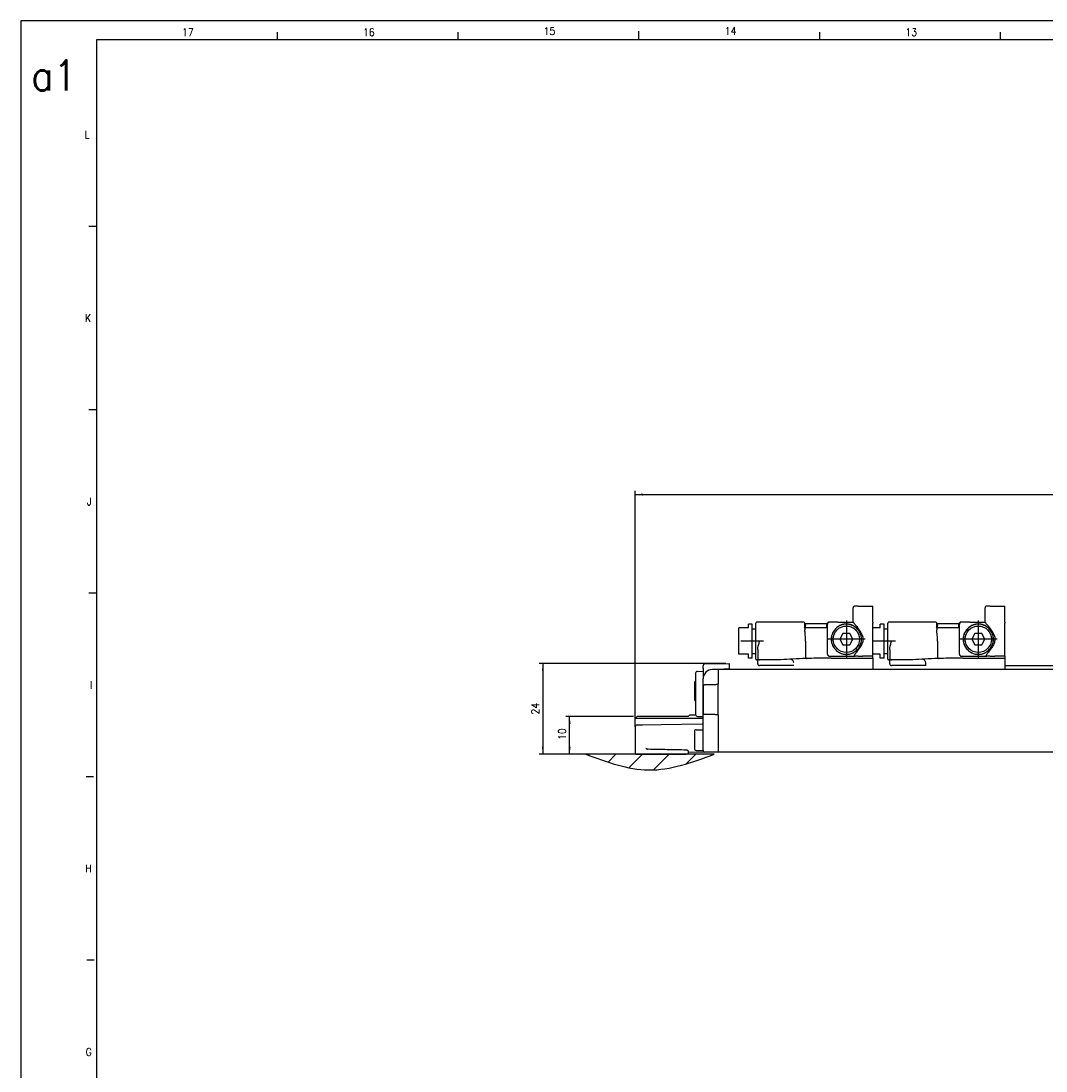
# Model space of a CAD drawing. Header units: millimetres. Extents: x -235 to 2099, y -109 to 485.
# Tile 10 of 39: x -235 to 37, y 206 to 485. Entities that reach past the tile are written whole.
import ezdxf

# ---------------------------------------------------------------- set-up
doc = ezdxf.new("R2010")
doc.units = ezdxf.units.MM
doc.linetypes.add('DOT_CENTER', pattern=[14, 12, -1, 0, -1])
doc.layers.add('1', color=7, linetype='Continuous')
doc.styles.add('CONVERTER_11', font='txt.shx', dxfattribs={"width": 0.9})
doc.dimstyles.new('ME10_DIM_18', dxfattribs={"dimtxt": 2, "dimasz": 2, "dimexe": 1, "dimexo": 1, "dimgap": 1, "dimtad": 1, "dimdsep": 46, "dimtxsty": 'CONVERTER_11', "dimsah": 1, "dimcen": 0.09, "dimclrd": 2, "dimclre": 2, "dimclrt": 2, "dimadec": 0, "dimazin": 0, "dimtfac": 1, "dimtdec": 4, "dimtix": 1, "dimtmove": 0, "dimatfit": 3, "dimfxl": 1, "dimtolj": 1, "dimtzin": 0, "dimarcsym": 0})
doc.dimstyles.new('ME10_DIM_19', dxfattribs={"dimtxt": 2, "dimasz": 2, "dimexe": 1, "dimexo": 1, "dimgap": 1, "dimtad": 1, "dimdec": 0, "dimdsep": 46, "dimtxsty": 'CONVERTER_11', "dimsah": 1, "dimcen": 0.09, "dimclrd": 2, "dimclre": 2, "dimclrt": 2, "dimadec": 0, "dimazin": 0, "dimtfac": 1, "dimtdec": 4, "dimtix": 1, "dimtmove": 0, "dimatfit": 3, "dimfxl": 1, "dimtolj": 1, "dimtzin": 0, "dimarcsym": 0})
doc.dimstyles.new('ME10_DIM_20', dxfattribs={"dimtxt": 2, "dimasz": 2, "dimexe": 1, "dimexo": 1, "dimgap": 1, "dimtad": 1, "dimdsep": 46, "dimtxsty": 'CONVERTER_11', "dimsah": 1, "dimcen": 0.09, "dimclrd": 2, "dimclre": 2, "dimclrt": 2, "dimadec": 0, "dimazin": 0, "dimtfac": 1, "dimtdec": 4, "dimtix": 1, "dimtmove": 0, "dimatfit": 3, "dimfxl": 1, "dimtolj": 1, "dimtzin": 0, "dimarcsym": 0})

# ---------------------------------------------------------------- blocks, each defined once
blk = doc.blocks.new('READING_HEAD_BODY_1__73', base_point=(-44.77, 312.79))
at = {"color": 7, "linetype": 'Continuous'}
for p, q in [((-42.27, 323.79), (-44.77, 323.79)), ((-44.77, 316.79), (-44.77, 323.79)), ((-42.27, 323.79), (-42.27, 324.79)), ((-41.27, 324.79), (-42.27, 324.79)), ((-41.27, 323.54), (-41.27, 324.79)), ((-41.27, 317.04), (-41.27, 323.54)), ((-41.27, 323.54), (-40.27, 323.54)), ((-40.27, 323.54), (-40.27, 325.09)), ((-40.27, 317.04), (-40.27, 323.54)), ((-39.27, 325.29), (-40.07, 325.29)), ((-27.51, 325.29), (-39.27, 325.29)), ((-27.28, 323.79), (-27.34, 323.79)), ((-27.3, 324.93), (-27.31, 325.1)), ((-27.28, 323.79), (-27.3, 324.93)), ((-27.07, 323.79), (-27.28, 323.79)), ((-27.27, 323.59), (-27.27, 323.29)), ((-27.07, 324.99), (-21.47, 324.99)), ((-27.07, 323.79), (-27.07, 324.99)), ((-24.27, 323.79), (-27.07, 323.79)), ((-21.47, 323.79), (-24.27, 323.79)), ((-21.47, 323.79), (-21.47, 324.99)), ((-21.25, 324.99), (-21.47, 324.99)), ((-21.27, 323.79), (-21.47, 323.79)), ((-21.25, 325.1), (-21.25, 324.93)), ((-20.77, 325.29), (-21.05, 325.29)), ((-18.54, 325.29), (-20.77, 325.29)), ((-9.27, 325.29), (-9.27, 325.09)), ((-9.27, 324.99), (-9.27, 325.09)), ((-9.27, 322.99), (-9.27, 324.99)), ((-27.1, 320.29), (-27.1, 316.19)), ((-9.27, 316.88), (-9.27, 322.99)), ((-39.77, 318.11), (-39.77, 315.79)), ((-42.27, 316.79), (-44.77, 316.79)), ((-42.27, 315.79), (-42.27, 316.79)), ((-41.27, 315.79), (-42.27, 315.79)), ((-41.27, 315.79), (-41.27, 317.04)), ((-41.27, 317.04), (-40.27, 317.04)), ((-40.27, 316.07), (-40.27, 317.04)), ((-40.27, 315.49), (-40.27, 316.07)), ((-39.27, 315.29), (-40.07, 315.29)), ((-39.77, 314.29), (-39.77, 315.29)), ((-34.4, 315.29), (-39.27, 315.29)), ((-20.27, 315.79), (-9.27, 315.79)), ((-9.27, 316.85), (-9.27, 316.88)), ((-9.27, 316.38), (-9.27, 316.85)), ((-9.27, 316.36), (-9.27, 316.38)), ((-9.27, 315.79), (-9.27, 316.36)), ((-9.27, 315.79), (-9.27, 312.79)), ((-30.2, 313.79), (-39.27, 313.79))]:
    blk.add_line(p, q, dxfattribs=at)
for centre, radius, start, end in [((-40.07, 325.09), 0.2, 90, 180), ((-27.51, 325.09), 0.2, 1, 90), ((-27.07, 323.59), 0.2, 136.5675, 180), ((-27.07, 323.59), 0.2, 90, 136.5675), ((-21.05, 325.09), 0.2, 90, 179), ((-40.07, 315.49), 0.2, 180, 270), ((-39.27, 315.79), 0.5, 180, 270), ((-20.27, 115.79), 200, 93.154, 94.0523), ((-20.27, 115.79), 200, 92.9144, 93.154), ((-31.23, 314.49), 1, 1.8636, 92.6099), ((-20.27, 115.79), 200, 91.915, 92.9144), ((-20.27, 115.79), 200, 91.1431, 91.8406), ((-20.27, 115.79), 200, 90, 91.1431), ((-39.27, 314.29), 0.5, 180, 270)]:
    blk.add_arc(centre, radius, start, end, dxfattribs=at)
for points, knots in [([(-27.48, 323.73), (-27.48, 323.73), (-27.46, 323.74), (-27.44, 323.76), (-27.4, 323.78), (-27.37, 323.79), (-27.35, 323.79), (-27.34, 323.79)], [0, 0, 0, 0, 0.0155182, 0.0468362, 0.0869059, 0.1316429, 0.1567967, 0.1567967, 0.1567967, 0.1567967]), ([(-27.3, 324.93), (-27.29, 324.9), (-27.26, 324.82), (-27.21, 324.71), (-27.15, 324.6), (-27.11, 324.52), (-27.08, 324.48), (-27.07, 324.47), (-27.07, 324.46)], [0, 0, 0, 0, 0.1122983, 0.2465473, 0.3793724, 0.4864969, 0.5081828, 0.5301391, 0.5301391, 0.5301391, 0.5301391]), ([(-27.1, 320.29), (-27.1, 320.57), (-27.11, 321.1), (-27.17, 321.87), (-27.25, 322.6), (-27.26, 323.07), (-27.27, 323.29)], [0, 0, 0, 0, 0.826773, 1.584401, 2.33791, 3.005666, 3.005666, 3.005666, 3.005666]), ([(-39.77, 318.11), (-39.76, 318.29), (-39.73, 318.65), (-39.6, 319.19), (-39.44, 319.74), (-39.33, 320.11), (-39.27, 320.29)], [0, 0, 0, 0, 0.514646, 1.092675, 1.657824, 2.24303, 2.24303, 2.24303, 2.24303]), ([(-27.1, 316.18), (-27.1, 316.18), (-27.1, 316.18), (-27.1, 316.18), (-27.1, 316.19), (-27.1, 316.19), (-27.1, 316.19)], [0, 0, 0, 0, 0.00259122, 0.00518245, 0.01035517, 0.015503, 0.015503, 0.015503, 0.015503]), ([(-27.1, 316.18), (-27.1, 316.18), (-27.1, 316.17), (-27.1, 316.14), (-27.09, 316.1), (-27.08, 316.05), (-27.07, 316.01), (-27.05, 315.96), (-27.03, 315.91), (-27, 315.85), (-26.97, 315.81), (-26.94, 315.78), (-26.9, 315.75), (-26.86, 315.72), (-26.81, 315.71), (-26.77, 315.69), (-26.74, 315.69), (-26.72, 315.69)], [0, 0, 0, 0, 0.0074745, 0.0149481, 0.0783801, 0.1327862, 0.1772115, 0.210408, 0.2876094, 0.3484839, 0.3923468, 0.4349099, 0.4860497, 0.5441524, 0.5814254, 0.6273587, 0.6814101, 0.6814101, 0.6814101, 0.6814101])]:
    blk.add_open_spline(points, degree=3, knots=knots, dxfattribs=at)
at = {"layer": '1', "color": 2, "linetype": 'DOT_CENTER'}
blk.add_line((-38.27, 320.29), (-44.27, 320.29), dxfattribs=at)
blk = doc.blocks.new('READING_HEAD_BODY_1_1__74', base_point=(-9.27, 312.79))
at = {"color": 7, "linetype": 'Continuous'}
for p, q in [((-7.27, 323.79), (-9.27, 323.79)), ((-6.27, 324.79), (-7.27, 324.79)), ((-7.27, 323.79), (-7.27, 324.79)), ((-6.27, 323.54), (-6.27, 324.79)), ((-6.27, 323.54), (-5.27, 323.54)), ((-6.27, 317.04), (-6.27, 323.54)), ((-5.27, 323.54), (-5.27, 325.09)), ((-5.27, 317.04), (-5.27, 323.54)), ((-4.27, 325.29), (-5.07, 325.29)), ((7.49, 325.29), (-4.27, 325.29)), ((7.72, 323.79), (7.66, 323.79)), ((7.7, 324.93), (7.69, 325.1)), ((7.72, 323.79), (7.7, 324.93)), ((7.93, 323.79), (7.72, 323.79)), ((7.73, 323.59), (7.73, 323.29)), ((7.93, 323.79), (7.93, 324.99)), ((7.93, 324.99), (13.53, 324.99)), ((10.73, 323.79), (7.93, 323.79)), ((13.53, 323.79), (10.73, 323.79)), ((13.53, 323.79), (13.53, 324.99)), ((13.75, 324.99), (13.53, 324.99)), ((13.73, 323.79), (13.53, 323.79)), ((13.75, 325.1), (13.75, 324.93)), ((14.23, 325.29), (13.95, 325.29)), ((16.46, 325.29), (14.23, 325.29)), ((25.73, 325.29), (25.73, 325.09)), ((25.73, 324.99), (25.73, 325.09)), ((25.73, 322.99), (25.73, 324.99)), ((7.9, 320.29), (7.9, 316.19)), ((25.73, 316.88), (25.73, 322.99)), ((-4.77, 318.11), (-4.77, 315.79)), ((-7.27, 316.79), (-9.27, 316.79)), ((-7.27, 315.79), (-7.27, 316.79)), ((-6.27, 315.79), (-7.27, 315.79)), ((-6.27, 315.79), (-6.27, 317.04)), ((-6.27, 317.04), (-5.27, 317.04)), ((-5.27, 316.07), (-5.27, 317.04)), ((-5.27, 315.49), (-5.27, 316.07)), ((-4.27, 315.29), (-5.07, 315.29)), ((-4.77, 314.29), (-4.77, 315.29)), ((0.6, 315.29), (-4.27, 315.29)), ((14.73, 315.79), (25.73, 315.79)), ((25.73, 316.85), (25.73, 316.88)), ((25.73, 316.38), (25.73, 316.85)), ((25.73, 316.36), (25.73, 316.38)), ((25.73, 316.36), (25.73, 315.79)), ((25.73, 315.79), (25.73, 312.79)), ((4.8, 313.79), (-4.27, 313.79))]:
    blk.add_line(p, q, dxfattribs=at)
for centre, radius, start, end in [((-5.07, 325.09), 0.2, 90, 180), ((7.49, 325.09), 0.2, 1, 90), ((7.93, 323.59), 0.2, 136.5675, 180), ((7.93, 323.59), 0.2, 90, 136.5675), ((13.95, 325.09), 0.2, 90, 179), ((-5.07, 315.49), 0.2, 180, 270), ((-4.27, 315.79), 0.5, 180, 270), ((14.73, 115.79), 200, 93.154, 94.0523), ((14.73, 115.79), 200, 92.9144, 93.154), ((3.77, 314.49), 1, 1.8636, 92.6099), ((14.73, 115.79), 200, 91.915, 92.9144), ((14.73, 115.79), 200, 91.1431, 91.8406), ((14.73, 115.79), 200, 90, 91.1431), ((-4.27, 314.29), 0.5, 180, 270)]:
    blk.add_arc(centre, radius, start, end, dxfattribs=at)
for points, knots in [([(7.52, 323.73), (7.52, 323.73), (7.54, 323.74), (7.56, 323.76), (7.6, 323.78), (7.63, 323.79), (7.65, 323.79), (7.66, 323.79)], [0, 0, 0, 0, 0.0155182, 0.0468362, 0.0869059, 0.1316429, 0.1567967, 0.1567967, 0.1567967, 0.1567967]), ([(7.7, 324.93), (7.71, 324.9), (7.74, 324.82), (7.79, 324.71), (7.85, 324.6), (7.89, 324.52), (7.92, 324.48), (7.93, 324.47), (7.93, 324.46)], [0, 0, 0, 0, 0.1122983, 0.2465473, 0.3793724, 0.4864969, 0.5081828, 0.5301391, 0.5301391, 0.5301391, 0.5301391]), ([(7.9, 320.29), (7.9, 320.57), (7.89, 321.1), (7.83, 321.87), (7.75, 322.6), (7.74, 323.07), (7.73, 323.29)], [0, 0, 0, 0, 0.826773, 1.584401, 2.33791, 3.005666, 3.005666, 3.005666, 3.005666]), ([(-4.77, 318.11), (-4.76, 318.29), (-4.73, 318.65), (-4.6, 319.19), (-4.44, 319.74), (-4.33, 320.11), (-4.27, 320.29)], [0, 0, 0, 0, 0.514646, 1.092675, 1.657824, 2.24303, 2.24303, 2.24303, 2.24303]), ([(7.9, 316.18), (7.9, 316.18), (7.9, 316.18), (7.9, 316.18), (7.9, 316.19), (7.9, 316.19), (7.9, 316.19)], [0, 0, 0, 0, 0.00259122, 0.00518245, 0.01228398, 0.01550292, 0.01550292, 0.01550292, 0.01550292]), ([(7.9, 316.18), (7.9, 316.18), (7.9, 316.17), (7.9, 316.14), (7.91, 316.1), (7.92, 316.05), (7.93, 316.01), (7.95, 315.96), (7.97, 315.91), (8, 315.85), (8.03, 315.81), (8.06, 315.78), (8.1, 315.75), (8.14, 315.72), (8.19, 315.71), (8.23, 315.69), (8.26, 315.69), (8.28, 315.69)], [0, 0, 0, 0, 0.0074745, 0.0149481, 0.0783801, 0.1327862, 0.1772115, 0.210408, 0.2876094, 0.3484839, 0.3923468, 0.4349099, 0.4860497, 0.5441524, 0.5814254, 0.6273587, 0.6814101, 0.6814101, 0.6814101, 0.6814101]), ([(4.8, 313.73), (4.79, 313.87), (4.78, 314.13), (4.78, 314.39), (4.77, 314.52)], [0, 0, 0, 0, 0.3949296, 0.7899468, 0.7899468, 0.7899468, 0.7899468])]:
    blk.add_open_spline(points, degree=3, knots=knots, dxfattribs=at)
at = {"layer": '1', "color": 2, "linetype": 'DOT_CENTER'}
blk.add_line((-3.27, 320.29), (-9.27, 320.29), dxfattribs=at)
blk = doc.blocks.new('BLOCK_1__75', base_point=(-21.27, 316.29))
at = {"color": 7, "linetype": 'Continuous'}
for p, q in [((-14.47, 325.29), (-14.47, 329.09)), ((-13.17, 329.59), (-13.97, 329.59)), ((-9.27, 329.51), (-9.27, 329.53)), ((-9.27, 329.01), (-9.27, 329.51)), ((-9.27, 325.29), (-9.27, 329.01)), ((-21.27, 323.79), (-21.27, 324.79)), ((-21.27, 316.79), (-21.27, 323.79)), ((-18.54, 325.29), (-20.77, 325.29)), ((-18.54, 325.29), (-14.47, 325.29)), ((-9.27, 325.29), (-9.27, 325.09)), ((-9.27, 324.99), (-9.27, 325.09)), ((-9.27, 322.99), (-9.27, 324.99)), ((-17.17, 322.29), (-17.97, 320.79)), ((-17.97, 320.79), (-17.17, 319.29)), ((-15.37, 322.29), (-17.17, 322.29)), ((-14.57, 320.79), (-15.37, 322.29)), ((-15.37, 319.29), (-14.57, 320.79)), ((-9.27, 316.88), (-9.27, 322.99)), ((-17.17, 319.29), (-15.37, 319.29)), ((-20.77, 316.29), (-14.47, 316.3)), ((-14.47, 316.3), (-13.97, 316.3)), ((-13.17, 316.29), (-13.97, 316.3)), ((-9.27, 316.85), (-9.27, 316.88)), ((-9.27, 316.38), (-9.27, 316.85)), ((-9.27, 316.36), (-9.27, 316.38))]:
    blk.add_line(p, q, dxfattribs=at)
blk.add_circle((-16.27, 320.79), 3.5, dxfattribs=at)
for centre, radius, start, end in [((-13.97, 329.09), 0.5, 90.0042, 180.0036), ((-20.77, 324.79), 0.5, 90.0087, 179.9913), ((-16.32, 320.79), 3.97, 129.5161, 230.4839), ((-16.27, 320.79), 4, 130.1061, 229.8939), ((-16.27, 320.79), 4, 49.8939, 130.1061), ((-16.22, 320.79), 3.97, 309.5161, 50.4839), ((-16.27, 320.79), 4, 310.1061, 49.8939), ((-16.27, 320.79), 4, 229.8939, 310.1061), ((-20.77, 316.79), 0.5, 180, 270)]:
    blk.add_arc(centre, radius, start, end, dxfattribs=at)
for points, knots in [([(-13.17, 329.59), (-13.17, 329.59), (-13.15, 329.58), (-13.11, 329.58), (-13.05, 329.58), (-12.97, 329.57), (-12.89, 329.57), (-12.81, 329.57), (-12.73, 329.56), (-12.64, 329.56), (-12.52, 329.56), (-12.38, 329.55), (-12.21, 329.55), (-12.01, 329.55), (-11.79, 329.54), (-11.55, 329.54), (-11.33, 329.54), (-11.12, 329.53), (-10.93, 329.53), (-10.65, 329.53), (-10.27, 329.53), (-9.78, 329.53), (-9.44, 329.53), (-9.27, 329.53)], [0, 0, 0, 0, 0.013315, 0.050022, 0.110366, 0.194096, 0.300905, 0.358602, 0.434057, 0.529255, 0.646182, 0.786826, 0.953175, 1.147216, 1.387039, 1.623305, 1.849966, 2.060977, 2.25029, 2.411856, 2.894216, 3.393198, 3.902436, 3.902436, 3.902436, 3.902436]), ([(-13.69, 323.85), (-13.8, 323.94), (-14.06, 324.15), (-14.46, 324.39), (-14.94, 324.59), (-15.41, 324.73), (-15.87, 324.8), (-16.29, 324.82), (-16.69, 324.8), (-17.15, 324.72), (-17.6, 324.59), (-18.06, 324.39), (-18.47, 324.16), (-18.72, 323.95), (-18.85, 323.85)], [0, 0, 0, 0, 0.431302, 0.967428, 1.414905, 1.975878, 2.429181, 2.80635, 3.255889, 3.636249, 4.19732, 4.644849, 5.129351, 5.615666, 5.615666, 5.615666, 5.615666]), ([(-14.47, 325.29), (-14.45, 325.27), (-14.4, 325.22), (-14.3, 325.09), (-14.15, 324.92), (-13.82, 324.53), (-13.38, 323.98), (-12.85, 323.26), (-12.41, 322.59), (-12.09, 321.93), (-11.91, 321.32), (-11.86, 320.74), (-11.93, 320.19), (-12.11, 319.61), (-12.44, 318.96), (-12.88, 318.28), (-13.42, 317.55), (-13.81, 317.08), (-14.02, 316.83)], [0, 0, 0, 0, 0.102168, 0.204336, 0.493859, 0.770998, 1.757116, 2.589291, 3.450206, 4.166091, 4.782858, 5.352996, 5.877832, 6.447549, 7.17371, 8.049095, 8.88635, 9.877691, 9.877691, 9.877691, 9.877691]), ([(-18.85, 317.73), (-18.71, 317.62), (-18.45, 317.42), (-18.01, 317.17), (-17.57, 316.98), (-17.12, 316.86), (-16.7, 316.79), (-16.3, 316.76), (-15.87, 316.78), (-15.43, 316.85), (-14.95, 316.99), (-14.51, 317.18), (-14.09, 317.42), (-13.83, 317.62), (-13.69, 317.73)], [0, 0, 0, 0, 0.536313, 0.967687, 1.528909, 1.973094, 2.354706, 2.806003, 3.18491, 3.640688, 4.143927, 4.647301, 5.078927, 5.615679, 5.615679, 5.615679, 5.615679]), ([(-14.02, 316.83), (-14.05, 316.78), (-14.11, 316.7), (-14.17, 316.57), (-14.18, 316.46), (-14.16, 316.39), (-14.12, 316.34), (-14.07, 316.32), (-14.03, 316.3), (-13.99, 316.3), (-13.98, 316.3), (-13.97, 316.3)], [0, 0, 0, 0, 0.1689421, 0.3089645, 0.4212753, 0.4839839, 0.5454998, 0.5842907, 0.6467681, 0.6757062, 0.7014944, 0.7014944, 0.7014944, 0.7014944]), ([(-13.17, 316.29), (-13.17, 316.3), (-13.15, 316.3), (-13.11, 316.3), (-13.05, 316.31), (-12.97, 316.32), (-12.89, 316.32), (-12.81, 316.32), (-12.73, 316.33), (-12.64, 316.33), (-12.52, 316.33), (-12.38, 316.34), (-12.21, 316.34), (-12.01, 316.34), (-11.79, 316.35), (-11.55, 316.35), (-11.33, 316.35), (-11.12, 316.35), (-10.93, 316.36), (-10.77, 316.36), (-10.61, 316.36), (-10.45, 316.36), (-10.26, 316.36), (-10.04, 316.36), (-9.81, 316.36), (-9.54, 316.36), (-9.36, 316.36), (-9.27, 316.36)], [0, 0, 0, 0, 0.013315, 0.050022, 0.110366, 0.194096, 0.300905, 0.358602, 0.434057, 0.529255, 0.646182, 0.786826, 0.953175, 1.147216, 1.387039, 1.623305, 1.849966, 2.060977, 2.25029, 2.411856, 2.548803, 2.713436, 2.904342, 3.120107, 3.35932, 3.620567, 3.902436, 3.902436, 3.902436, 3.902436])]:
    blk.add_open_spline(points, degree=3, knots=knots, dxfattribs=at)
at = {"layer": '1', "color": 2, "linetype": 'DOT_CENTER'}
for p, q in [((-16.27, 325.79), (-16.27, 315.79)), ((-11.27, 320.79), (-21.27, 320.79))]:
    blk.add_line(p, q, dxfattribs=at)
blk = doc.blocks.new('COUPLING_BAR_BLOCK_1__76', base_point=(-21.27, 316.29))
blk.add_blockref('BLOCK_1__75', (-21.27, 316.29))
blk = doc.blocks.new('BLOCK_1__77', base_point=(13.73, 316.29))
at = {"color": 7, "linetype": 'Continuous'}
for p, q in [((20.53, 325.29), (20.53, 329.09)), ((21.83, 329.59), (21.03, 329.59)), ((25.73, 329.51), (25.73, 329.53)), ((25.73, 329.01), (25.73, 329.51)), ((25.73, 325.29), (25.73, 329.01)), ((13.73, 323.79), (13.73, 324.79)), ((13.73, 316.79), (13.73, 323.79)), ((16.46, 325.29), (14.23, 325.29)), ((16.46, 325.29), (20.53, 325.29)), ((25.73, 325.29), (25.73, 325.09)), ((25.73, 324.99), (25.73, 325.09)), ((25.73, 322.99), (25.73, 324.99)), ((17.83, 322.29), (17.03, 320.79)), ((17.03, 320.79), (17.83, 319.29)), ((19.63, 322.29), (17.83, 322.29)), ((20.43, 320.79), (19.63, 322.29)), ((19.63, 319.29), (20.43, 320.79)), ((25.73, 316.88), (25.73, 322.99)), ((17.83, 319.29), (19.63, 319.29)), ((14.23, 316.29), (20.53, 316.3)), ((20.53, 316.3), (21.03, 316.3)), ((21.83, 316.29), (21.03, 316.3)), ((25.73, 316.85), (25.73, 316.88)), ((25.73, 316.38), (25.73, 316.85)), ((25.73, 316.36), (25.73, 316.38))]:
    blk.add_line(p, q, dxfattribs=at)
blk.add_circle((18.73, 320.79), 3.5, dxfattribs=at)
for centre, radius, start, end in [((21.03, 329.09), 0.5, 90.0042, 180.0036), ((14.23, 324.79), 0.5, 90.0087, 179.9913), ((18.68, 320.79), 3.97, 129.5161, 230.4839), ((18.73, 320.79), 4, 130.1061, 229.8939), ((18.73, 320.79), 4, 49.8939, 130.1061), ((18.78, 320.79), 3.97, 309.5161, 50.4839), ((18.73, 320.79), 4, 310.1061, 49.8939), ((18.73, 320.79), 4, 229.8939, 310.1061), ((14.23, 316.79), 0.5, 180, 270)]:
    blk.add_arc(centre, radius, start, end, dxfattribs=at)
for points, knots in [([(21.83, 329.59), (21.83, 329.59), (21.83, 329.59), (21.84, 329.59), (21.85, 329.59), (21.87, 329.58), (21.9, 329.58), (21.94, 329.58), (21.99, 329.57), (22.05, 329.57), (22.12, 329.57), (22.18, 329.57), (22.23, 329.56), (22.3, 329.56), (22.37, 329.56), (22.47, 329.56), (22.57, 329.55), (22.69, 329.55), (22.83, 329.55), (23, 329.55), (23.21, 329.54), (23.45, 329.54), (23.7, 329.54), (23.97, 329.53), (24.18, 329.53), (24.35, 329.53), (24.47, 329.53), (24.61, 329.53), (24.76, 329.53), (24.93, 329.53), (25.11, 329.53), (25.31, 329.53), (25.51, 329.53), (25.66, 329.53), (25.73, 329.53)], [0, 0, 0, 0, 0.002214, 0.007741, 0.018702, 0.036972, 0.064372, 0.102707, 0.153777, 0.219379, 0.301308, 0.344719, 0.398605, 0.463901, 0.541541, 0.632459, 0.73759, 0.857871, 0.994235, 1.147619, 1.37307, 1.613454, 1.867577, 2.134244, 2.412259, 2.516331, 2.637341, 2.774625, 2.927517, 3.095353, 3.277468, 3.473197, 3.681876, 3.902839, 3.902839, 3.902839, 3.902839]), ([(21.31, 323.85), (21.18, 323.95), (20.93, 324.16), (20.5, 324.4), (20.05, 324.6), (19.6, 324.73), (19.16, 324.8), (18.73, 324.82), (18.31, 324.8), (17.89, 324.73), (17.44, 324.61), (16.96, 324.41), (16.52, 324.15), (16.27, 323.94), (16.15, 323.85)], [0, 0, 0, 0, 0.484623, 0.967449, 1.471756, 1.975927, 2.356542, 2.8064, 3.255939, 3.636298, 4.081694, 4.6449, 5.183113, 5.615695, 5.615695, 5.615695, 5.615695]), ([(20.53, 325.29), (20.55, 325.27), (20.6, 325.22), (20.7, 325.09), (20.85, 324.92), (21.18, 324.53), (21.62, 323.98), (22.15, 323.26), (22.59, 322.59), (22.91, 321.93), (23.09, 321.32), (23.14, 320.74), (23.07, 320.19), (22.89, 319.61), (22.56, 318.96), (22.12, 318.28), (21.58, 317.55), (21.19, 317.08), (20.98, 316.83)], [0, 0, 0, 0, 0.102168, 0.204336, 0.493859, 0.770998, 1.757116, 2.589291, 3.450206, 4.166091, 4.782858, 5.352996, 5.877832, 6.447549, 7.17371, 8.049095, 8.88635, 9.877691, 9.877691, 9.877691, 9.877691]), ([(16.15, 317.73), (16.29, 317.62), (16.55, 317.42), (16.96, 317.19), (17.4, 317), (17.87, 316.86), (18.32, 316.79), (18.73, 316.77), (19.13, 316.78), (19.57, 316.85), (20.05, 316.99), (20.49, 317.18), (20.91, 317.42), (21.17, 317.62), (21.31, 317.73)], [0, 0, 0, 0, 0.536313, 0.967687, 1.413969, 1.973094, 2.427834, 2.806001, 3.184909, 3.640686, 4.143925, 4.6473, 5.078925, 5.615677, 5.615677, 5.615677, 5.615677]), ([(20.98, 316.83), (20.95, 316.78), (20.89, 316.7), (20.83, 316.57), (20.82, 316.47), (20.84, 316.39), (20.88, 316.35), (20.93, 316.32), (20.97, 316.3), (21.01, 316.3), (21.02, 316.3), (21.03, 316.3)], [0, 0, 0, 0, 0.1689421, 0.3089645, 0.4212753, 0.4752381, 0.5454314, 0.5842222, 0.6466996, 0.6751603, 0.6995008, 0.6995008, 0.6995008, 0.6995008]), ([(21.83, 316.29), (21.83, 316.3), (21.85, 316.3), (21.89, 316.3), (21.95, 316.31), (22.03, 316.32), (22.15, 316.32), (22.3, 316.33), (22.5, 316.33), (22.73, 316.34), (22.93, 316.34), (23.11, 316.34), (23.27, 316.35), (23.46, 316.35), (23.69, 316.35), (23.95, 316.35), (24.23, 316.36), (24.5, 316.36), (24.75, 316.36), (24.99, 316.36), (25.2, 316.36), (25.4, 316.36), (25.57, 316.36), (25.68, 316.36), (25.73, 316.36)], [0, 0, 0, 0, 0.013315, 0.050022, 0.110366, 0.194096, 0.300905, 0.465106, 0.661901, 0.889776, 1.147215, 1.272118, 1.430802, 1.623692, 1.851213, 2.113792, 2.411855, 2.675824, 2.927554, 3.164183, 3.382848, 3.580687, 3.754837, 3.902435, 3.902435, 3.902435, 3.902435])]:
    blk.add_open_spline(points, degree=3, knots=knots, dxfattribs=at)
at = {"layer": '1', "color": 2, "linetype": 'DOT_CENTER'}
for p, q in [((18.73, 325.79), (18.73, 315.79)), ((23.73, 320.79), (13.73, 320.79))]:
    blk.add_line(p, q, dxfattribs=at)
blk = doc.blocks.new('COUPLING_BAR_BLOCK_1_1__78', base_point=(13.73, 316.29))
blk.add_blockref('BLOCK_1__77', (13.73, 316.29))
blk = doc.blocks.new('READING_HEAD_1__79', base_point=(-44.77, 312.79))
for name, p in [('COUPLING_BAR_BLOCK_1__76', (-21.27, 316.29)), ('COUPLING_BAR_BLOCK_1_1__78', (13.73, 316.29)), ('READING_HEAD_BODY_1__73', (-44.77, 312.79)), ('READING_HEAD_BODY_1_1__74', (-9.27, 312.79))]:
    blk.add_blockref(name, p)
blk = doc.blocks.new('SCALE_BODY_920__80', base_point=(-50.27, 290.79))
at = {"color": 7, "linetype": 'Continuous'}
for p, q in [((-50.27, 312.79), (-50.27, 312.74)), ((-47.27, 312.79), (-50.27, 312.79)), ((-50.27, 312.74), (-50.27, 312.7)), ((-50.27, 312.7), (-50.27, 312.64)), ((-50.27, 312.64), (-50.27, 312.59)), ((-50.27, 312.59), (-50.27, 312.44)), ((-50.27, 312.44), (-50.27, 312.41)), ((-50.27, 312.41), (-50.27, 312.29)), ((-50.27, 312.29), (-50.27, 312.04)), ((-50.27, 312.04), (-50.27, 311.54)), ((105.43, 312.79), (-47.27, 312.79)), ((104.8, 313.73), (25.73, 313.73)), ((176.48, 313.73), (114.8, 313.73)), ((178.3, 312.79), (115.43, 312.79)), ((229.73, 312.79), (181.16, 312.79)), ((229.73, 312.74), (229.73, 312.79)), ((229.73, 312.74), (229.73, 312.7)), ((229.73, 312.64), (229.73, 312.7)), ((229.73, 312.64), (229.73, 312.59)), ((229.73, 312.59), (229.73, 312.44)), ((229.73, 312.44), (229.73, 312.41)), ((229.73, 312.41), (229.73, 312.29)), ((229.73, 312.29), (229.73, 312.04)), ((229.73, 312.04), (229.73, 311.54)), ((-50.27, 311.54), (-50.27, 311.44)), ((-50.27, 311.44), (-50.27, 311.35)), ((-50.27, 311.35), (-50.27, 311.21)), ((-50.27, 311.21), (-50.27, 310.61)), ((-50.27, 310.61), (-50.27, 310.44)), ((-50.27, 310.44), (-50.27, 310.16)), ((-50.27, 310.16), (-50.27, 309.99)), ((-50.27, 309.99), (-50.27, 309.79)), ((-50.27, 309.79), (-50.27, 309.37)), ((-50.27, 309.37), (-50.27, 309.27)), ((-50.27, 309.27), (-50.27, 309.08)), ((229.73, 311.54), (229.73, 311.44)), ((229.73, 311.44), (229.73, 311.35)), ((229.73, 311.21), (229.73, 311.35)), ((229.73, 311.21), (229.73, 310.61)), ((229.73, 310.44), (229.73, 310.61)), ((229.73, 310.44), (229.73, 310.16)), ((229.73, 310.16), (229.73, 309.99)), ((229.73, 309.99), (229.73, 309.79)), ((229.73, 309.79), (229.73, 309.37)), ((229.73, 309.37), (229.73, 309.27)), ((229.73, 309.27), (229.73, 309.08)), ((-50.27, 309.08), (-50.27, 308.94)), ((-50.27, 308.94), (-50.27, 308.9)), ((-50.27, 308.9), (-50.27, 308.88)), ((-50.27, 308.74), (-50.27, 308.88)), ((-50.27, 308.7), (-50.27, 308.74)), ((-50.27, 308.56), (-50.27, 308.7)), ((-50.27, 301.03), (-50.27, 308.56)), ((229.73, 309.08), (229.73, 308.94)), ((229.73, 308.94), (229.73, 308.9)), ((229.73, 308.9), (229.73, 308.88)), ((229.73, 308.74), (229.73, 308.88)), ((229.73, 308.74), (229.73, 308.7)), ((229.73, 308.56), (229.73, 308.7)), ((229.73, 308.56), (229.73, 301.03)), ((-50.27, 300.89), (-50.27, 301.03)), ((-50.27, 300.85), (-50.27, 300.89)), ((-50.27, 300.71), (-50.27, 300.85)), ((229.73, 300.89), (229.73, 301.03)), ((229.73, 300.89), (229.73, 300.85)), ((229.73, 300.71), (229.73, 300.85)), ((-50.27, 300.71), (-50.27, 291.29)), ((229.73, 300.71), (229.73, 291.29)), ((-50.27, 291.29), (-50.27, 290.94)), ((-50.27, 290.94), (-50.27, 290.89)), ((-50.27, 290.89), (-50.27, 290.85)), ((-50.27, 290.85), (-50.27, 290.79)), ((104.09, 290.79), (-50.27, 290.79)), ((114.09, 290.79), (229.73, 290.79)), ((229.73, 290.94), (229.73, 291.29)), ((229.73, 290.89), (229.73, 290.94)), ((229.73, 290.89), (229.73, 290.85)), ((229.73, 290.85), (229.73, 290.79))]:
    blk.add_line(p, q, dxfattribs=at)
at = {"color": 2, "linetype": 'DOT_CENTER'}
for p, q in [((104.81, 313.72), (104.8, 313.73)), ((105.38, 312.86), (104.81, 313.72)), ((104.92, 311.44), (105.48, 312.29)), ((105.41, 312.82), (105.38, 312.86)), ((105.43, 312.79), (105.41, 312.82)), ((105.46, 312.74), (105.43, 312.79)), ((105.49, 312.7), (105.46, 312.74)), ((105.48, 312.29), (105.56, 312.41)), ((105.53, 312.64), (105.49, 312.7)), ((105.56, 312.59), (105.53, 312.64)), ((105.62, 312.5), (105.56, 312.59)), ((105.58, 312.44), (105.56, 312.41)), ((105.58, 312.44), (105.62, 312.5)), ((114.8, 313.73), (114.81, 313.72)), ((114.81, 313.72), (115.38, 312.86)), ((115.48, 312.29), (114.92, 311.44)), ((115.38, 312.86), (115.41, 312.82)), ((115.41, 312.82), (115.43, 312.79)), ((115.43, 312.79), (115.46, 312.74)), ((115.46, 312.74), (115.49, 312.7)), ((115.56, 312.41), (115.48, 312.29)), ((115.53, 312.64), (115.49, 312.7)), ((115.53, 312.64), (115.56, 312.59)), ((115.56, 312.59), (115.62, 312.5)), ((115.58, 312.44), (115.56, 312.41)), ((115.62, 312.5), (115.58, 312.44)), ((103.62, 309.5), (103.82, 309.79)), ((103.71, 309.37), (103.62, 309.5)), ((103.77, 309.27), (103.71, 309.37)), ((103.9, 309.08), (103.77, 309.27)), ((103.82, 309.79), (103.95, 309.99)), ((103.95, 309.99), (104.06, 310.16)), ((104.06, 310.16), (104.25, 310.44)), ((104.25, 310.44), (104.36, 310.61)), ((104.36, 310.61), (104.76, 311.21)), ((104.76, 311.21), (104.86, 311.35)), ((104.86, 311.35), (104.92, 311.44)), ((113.82, 309.79), (113.62, 309.5)), ((113.62, 309.5), (113.71, 309.37)), ((113.71, 309.37), (113.77, 309.27)), ((113.77, 309.27), (113.9, 309.08)), ((113.95, 309.99), (113.82, 309.79)), ((114.06, 310.16), (113.95, 309.99)), ((114.25, 310.44), (114.06, 310.16)), ((114.36, 310.61), (114.25, 310.44)), ((114.76, 311.21), (114.36, 310.61)), ((114.86, 311.35), (114.76, 311.21)), ((114.92, 311.44), (114.86, 311.35)), ((103.62, 303.5), (105.62, 306.5)), ((103.99, 308.94), (103.9, 309.08)), ((104.02, 308.9), (103.99, 308.94)), ((104.04, 308.88), (104.02, 308.9)), ((104.13, 308.74), (104.04, 308.88)), ((104.15, 308.7), (104.13, 308.74)), ((104.15, 308.7), (104.25, 308.56)), ((105.62, 306.5), (104.25, 308.56)), ((115.62, 306.5), (113.62, 303.5)), ((113.9, 309.08), (113.99, 308.94)), ((113.99, 308.94), (114.02, 308.9)), ((114.02, 308.9), (114.04, 308.88)), ((114.04, 308.88), (114.13, 308.74)), ((114.13, 308.74), (114.15, 308.7)), ((114.25, 308.56), (114.15, 308.7)), ((114.25, 308.56), (115.62, 306.5)), ((105.27, 301.03), (103.62, 303.5)), ((105.27, 301.03), (105.36, 300.89)), ((105.39, 300.85), (105.36, 300.89)), ((105.48, 300.71), (105.39, 300.85)), ((113.62, 303.5), (115.27, 301.03)), ((115.36, 300.89), (115.27, 301.03)), ((115.36, 300.89), (115.39, 300.85)), ((115.39, 300.85), (115.48, 300.71)), ((103.62, 297.5), (105.62, 300.5)), ((105.62, 300.5), (105.48, 300.71)), ((115.62, 300.5), (113.62, 297.5)), ((115.48, 300.71), (115.62, 300.5)), ((105.62, 294.5), (103.62, 297.5)), ((113.62, 297.5), (115.62, 294.5)), ((103.62, 291.5), (105.62, 294.5)), ((115.62, 294.5), (113.62, 291.5)), ((103.76, 291.29), (103.62, 291.5)), ((103.99, 290.94), (103.76, 291.29)), ((103.99, 290.94), (104.03, 290.89)), ((104.05, 290.85), (104.03, 290.89)), ((104.09, 290.79), (104.05, 290.85)), ((113.62, 291.5), (113.76, 291.29)), ((113.76, 291.29), (113.99, 290.94)), ((114.03, 290.89), (113.99, 290.94)), ((114.03, 290.89), (114.05, 290.85)), ((114.05, 290.85), (114.09, 290.79))]:
    blk.add_line(p, q, dxfattribs=at)
blk = doc.blocks.new('SCALE_BLOCK_2__82', base_point=(-72.27, 290.29))
at = {"color": 7, "linetype": 'Continuous'}
for p, q in [((-55.78, 312.27), (-54.27, 312.29)), ((-54.27, 313.15), (-54.27, 313.73)), ((-54.27, 313.15), (-54.27, 312.29)), ((-54.27, 312.29), (-54.27, 310.27)), ((-53.78, 314.23), (-47.27, 314.35)), ((-50.27, 312.79), (-51.81, 312.77)), ((-47.27, 312.92), (-50.27, 312.79)), ((-50.27, 312.79), (-50.27, 312.74)), ((-50.27, 312.74), (-50.27, 312.7)), ((-50.27, 312.7), (-50.27, 312.64)), ((-50.27, 312.64), (-50.27, 312.59)), ((-50.27, 312.59), (-50.27, 312.44)), ((-50.27, 312.44), (-50.27, 312.41)), ((-50.27, 312.41), (-50.27, 312.29)), ((-50.27, 312.29), (-50.27, 312.04)), ((-50.27, 312.04), (-50.27, 311.54)), ((-47.27, 312.92), (-47.27, 314.35)), ((-47.27, 312.92), (-47.27, 312.79)), ((-56.57, 309.29), (-56.57, 304.79)), ((-56.27, 311.77), (-56.27, 300.82)), ((-54.27, 300.29), (-54.27, 310.27)), ((-50.27, 311.54), (-50.27, 311.44)), ((-50.27, 311.44), (-50.27, 311.35)), ((-50.27, 311.35), (-50.27, 311.21)), ((-50.27, 311.21), (-50.27, 310.61)), ((-50.27, 310.61), (-50.27, 310.44)), ((-50.27, 310.44), (-50.27, 310.16)), ((-50.27, 310.16), (-50.27, 309.99)), ((-50.27, 309.99), (-50.27, 309.79)), ((-50.27, 309.79), (-50.27, 309.37)), ((-50.27, 309.37), (-50.27, 309.27)), ((-50.27, 309.27), (-50.27, 309.08)), ((-54.13, 301.09), (-54.13, 308.49)), ((-53.78, 308.73), (-53.63, 308.74)), ((-50.27, 309.08), (-50.27, 308.94)), ((-50.27, 308.94), (-50.27, 308.9)), ((-50.27, 308.9), (-50.27, 308.88)), ((-50.27, 308.74), (-50.27, 308.88)), ((-50.27, 308.7), (-50.27, 308.74)), ((-50.27, 308.56), (-50.27, 308.7)), ((-50.27, 301.03), (-50.27, 308.56)), ((-53.63, 300.85), (-53.78, 300.86)), ((-50.27, 300.89), (-50.27, 301.03)), ((-50.27, 300.85), (-50.27, 300.89)), ((-50.27, 300.71), (-50.27, 300.85)), ((-71.77, 300.29), (-72.27, 299.79)), ((-72.27, 297.56), (-72.27, 299.79)), ((-54.47, 299.79), (-72.27, 299.79)), ((-71.78, 298.06), (-70.32, 298.08)), ((-58.27, 300.29), (-71.77, 300.29)), ((-70.32, 298.08), (-65.39, 298.17)), ((-65.39, 298.17), (-54.47, 298.36)), ((-57.83, 300.73), (-58.27, 300.29)), ((-57.83, 300.73), (-56.27, 300.76)), ((-55.78, 300.32), (-54.27, 300.29)), ((-54.27, 299.88), (-54.27, 300.29)), ((-54.27, 298.56), (-54.27, 299.88)), ((-54.27, 296.79), (-54.27, 298.56)), ((-50.27, 300.71), (-50.27, 291.29)), ((-72.27, 297.56), (-72.27, 290.79)), ((-56.57, 296.29), (-56.57, 291.79)), ((-56.07, 296.79), (-54.27, 296.79)), ((-54.27, 294.62), (-54.27, 296.79)), ((-54.27, 293.47), (-54.27, 294.62)), ((-54.27, 291.36), (-54.27, 293.47)), ((-72.27, 290.79), (-72.27, 290.49)), ((-72.07, 290.29), (-68.76, 290.29)), ((-68.76, 290.29), (-58.77, 290.29)), ((-58.47, 290.29), (-58.77, 290.29)), ((-58.27, 291.15), (-58.27, 290.93)), ((-58.27, 290.93), (-53.78, 290.86)), ((-58.27, 290.93), (-58.27, 290.49)), ((-56.07, 291.29), (-54.27, 291.29)), ((-54.27, 291.36), (-54.27, 291.29)), ((-50.27, 290.79), (-53.78, 290.86)), ((-50.27, 291.29), (-50.27, 290.94)), ((-50.27, 290.94), (-50.27, 290.89)), ((-50.27, 290.89), (-50.27, 290.85)), ((-50.27, 290.85), (-50.27, 290.79))]:
    blk.add_line(p, q, dxfattribs=at)
for centre, radius, start, end in [((-55.77, 311.77), 0.5, 91, 180), ((-53.77, 313.73), 0.5, 91, 180), ((-51.77, 310.27), 2.5, 91, 180), ((-56.07, 309.29), 0.5, 113.5782, 180), ((-53.77, 308.23), 0.5, 91, 126.1847), ((-56.07, 304.79), 0.5, 180, 246.4218), ((-55.77, 300.82), 0.5, 180, 269), ((-53.77, 301.36), 0.5, 233.8153, 269), ((-71.77, 297.56), 0.5, 91, 135.5), ((-54.47, 298.56), 0.2, 271, 315.5), ((-54.47, 298.56), 0.2, 315.5, 360), ((-71.77, 297.56), 0.5, 135.5, 180), ((-56.07, 296.29), 0.5, 90, 180), ((-72.07, 290.49), 0.2, 180, 270), ((-58.47, 290.49), 0.2, 270, 0), ((-56.07, 291.79), 0.5, 180, 270), ((-53.77, 291.36), 0.5, 180, 186.9748), ((-53.77, 291.36), 0.5, 186.9748, 224.5), ((-53.77, 291.36), 0.5, 224.5, 269)]:
    blk.add_arc(centre, radius, start, end, dxfattribs=at)
for points, knots in [([(-54.06, 308.64), (-54.07, 308.63), (-54.09, 308.61), (-54.12, 308.58), (-54.13, 308.54), (-54.13, 308.51), (-54.13, 308.49)], [0, 0, 0, 0, 0.0350293, 0.0781123, 0.1217663, 0.163837, 0.163837, 0.163837, 0.163837]), ([(-53.63, 308.74), (-53.3, 308.74), (-52.69, 308.75), (-51.86, 308.78), (-51.2, 308.79), (-50.73, 308.83), (-50.43, 308.83), (-50.3, 308.87), (-50.27, 308.88)], [0, 0, 0, 0, 0.995371, 1.826461, 2.485922, 2.966453, 3.26093, 3.363777, 3.363777, 3.363777, 3.363777]), ([(-54.13, 301.09), (-54.13, 301.08), (-54.13, 301.05), (-54.12, 301.01), (-54.09, 300.98), (-54.07, 300.96), (-54.06, 300.95)], [0, 0, 0, 0, 0.0420968, 0.0857811, 0.1288293, 0.1638371, 0.1638371, 0.1638371, 0.1638371]), ([(-50.27, 300.71), (-50.3, 300.72), (-50.43, 300.76), (-50.73, 300.76), (-51.2, 300.79), (-51.86, 300.81), (-52.69, 300.84), (-53.3, 300.85), (-53.63, 300.85)], [0, 0, 0, 0, 0.102848, 0.397324, 0.877855, 1.537316, 2.368407, 3.363777, 3.363777, 3.363777, 3.363777]), ([(-54.27, 299.88), (-54.29, 299.85), (-54.34, 299.79), (-54.42, 299.79), (-54.47, 299.79)], [0, 0, 0, 0, 0.0816276, 0.2229502, 0.2229502, 0.2229502, 0.2229502]), ([(-69.42, 291.9), (-69.4, 291.88), (-69.35, 291.83), (-69.26, 291.76), (-69.16, 291.7), (-69.1, 291.66), (-69.06, 291.64)], [0, 0, 0, 0, 0.0842861, 0.2082811, 0.3233752, 0.4370453, 0.4370453, 0.4370453, 0.4370453]), ([(-68.82, 291.59), (-68.84, 291.59), (-68.89, 291.59), (-68.95, 291.6), (-69.01, 291.62), (-69.04, 291.63), (-69.06, 291.64)], [0, 0, 0, 0, 0.0688217, 0.1244374, 0.1880516, 0.2490154, 0.2490154, 0.2490154, 0.2490154]), ([(-58.77, 291.39), (-59.61, 291.4), (-61.29, 291.44), (-63.81, 291.49), (-66.32, 291.54), (-67.99, 291.57), (-68.82, 291.59)], [0, 0, 0, 0, 2.533272, 5.026945, 7.56103, 10.05389, 10.05389, 10.05389, 10.05389]), ([(-58.27, 291.15), (-58.27, 291.17), (-58.28, 291.19), (-58.3, 291.23), (-58.35, 291.27), (-58.4, 291.3), (-58.48, 291.34), (-58.57, 291.36), (-58.67, 291.38), (-58.74, 291.38), (-58.77, 291.39)], [0, 0, 0, 0, 0.0382392, 0.0843184, 0.128424, 0.212996, 0.2802642, 0.3852569, 0.4828486, 0.5848551, 0.5848551, 0.5848551, 0.5848551])]:
    blk.add_open_spline(points, degree=3, knots=knots, dxfattribs=at)
blk = doc.blocks.new('SCALE_PB_920__83', base_point=(-72.27, 290.29))
for name, p in [('SCALE_BLOCK_2__82', (-72.27, 290.29)), ('SCALE_BODY_920__80', (-50.27, 290.79))]:
    blk.add_blockref(name, p)
blk = doc.blocks.new('PB_920__84', base_point=(-72.27, 290.29))
for name, p in [('READING_HEAD_1__79', (-44.77, 312.79)), ('SCALE_PB_920__83', (-72.27, 290.29))]:
    blk.add_blockref(name, p)
blk = doc.blocks.new('*D128')
at = {"layer": '1', "color": 2, "linetype": 'Continuous'}
for p, q in [((-72.27, 298.56), (-72.27, 360.16)), ((251.73, 298.56), (251.73, 360.16)), ((-72.27, 359.16), (251.73, 359.16))]:
    blk.add_line(p, q, dxfattribs=at)
at = {"layer": '1', "color": 2}
for points in [[(-70.27, 359.42), (-70.27, 358.89), (-72.27, 359.16)], [(249.73, 358.89), (249.73, 359.42), (251.73, 359.16)]]:
    blk.add_solid(points, dxfattribs=at)
at = {"layer": '1', "color": 2, "insert": (83.4, 360.16), "char_height": 2, "attachment_point": 7, "rotation": 0.0001, "line_spacing_factor": 0.60024, "style": 'CONVERTER_11'}
blk.add_mtext('CM+144', dxfattribs=at)
blk = doc.blocks.new('*D129')
at = {"layer": '1', "color": 2, "linetype": 'Continuous'}
for p, q in [((-48.27, 314.35), (-97.78, 314.35)), ((-96.78, 314.35), (-96.78, 290.29)), ((-86.33, 290.29), (-97.78, 290.29))]:
    blk.add_line(p, q, dxfattribs=at)
at = {"layer": '1', "color": 2}
for points in [[(-96.52, 312.35), (-97.05, 312.35), (-96.78, 314.35)], [(-97.05, 292.29), (-96.52, 292.29), (-96.78, 290.29)]]:
    blk.add_solid(points, dxfattribs=at)
at = {"layer": '1', "color": 2, "insert": (-97.78, 300.82), "char_height": 2, "attachment_point": 7, "rotation": 90, "line_spacing_factor": 0.60024, "style": 'CONVERTER_11'}
blk.add_mtext('24', dxfattribs=at)
blk = doc.blocks.new('*D130')
at = {"layer": '1', "color": 2, "linetype": 'Continuous'}
for p, q in [((-72.77, 300.29), (-90.67, 300.29)), ((-89.67, 290.29), (-89.67, 300.29)), ((-73.07, 290.29), (-90.67, 290.29))]:
    blk.add_line(p, q, dxfattribs=at)
at = {"layer": '1', "color": 2}
for points in [[(-89.41, 298.29), (-89.94, 298.29), (-89.67, 300.29)], [(-89.94, 292.29), (-89.41, 292.29), (-89.67, 290.29)]]:
    blk.add_solid(points, dxfattribs=at)
at = {"layer": '1', "color": 2, "insert": (-90.67, 294.09), "char_height": 2, "attachment_point": 7, "rotation": 90, "line_spacing_factor": 0.60024, "style": 'CONVERTER_11'}
blk.add_mtext('10', dxfattribs=at)
blk = doc.blocks.new('Marco_a1', base_point=(184.81, 187.78))
at = {"layer": '1', "color": 2, "linetype": 'Continuous'}
for p, q in [((-235.19, 484.78), (-235.19, -109.22)), ((604.81, 484.78), (-235.19, 484.78)), ((-71.36, 482.06), (-71.36, 480.06)), ((-167.24, 481.78), (-167.24, 479.78)), ((-119.3, 481.78), (-119.3, 479.78)), ((-23.42, 481.78), (-23.42, 479.78)), ((24.52, 481.78), (24.52, 479.78)), ((-215.19, 430.31), (-217.19, 430.31)), ((-215.19, 381.65), (-217.19, 381.65)), ((-215.19, 332.98), (-217.19, 332.98)), ((-215.92, 284.31), (-217.92, 284.31)), ((-215.76, 235.65), (-217.76, 235.65))]:
    blk.add_line(p, q, dxfattribs=at)
at = {"layer": '1', "color": 7, "linetype": 'Continuous'}
for p, q in [((-215.19, 479.78), (-215.19, -104.22)), ((599.81, 479.78), (-215.19, 479.78))]:
    blk.add_line(p, q, dxfattribs=at)
at = {"layer": '1', "color": 2, "char_height": 2, "attachment_point": 4, "line_spacing_factor": 1.20048, "style": 'CONVERTER_11'}
for s, insert in [('17', (-192.46, 481.8)), ('16', (-144.46, 481.8)), ('15', (-96.58, 482.08)), ('14', (-48.52, 482.14)), ('13', (-0.6, 481.8)), ('L', (-218.3, 454.65)), ('K', (-218.22, 405.98)), ('J', (-217.69, 357.31)), ('I', (-216.92, 308.65)), ('H', (-218.13, 259.98)), ('G', (-218.02, 211.31))]:
    blk.add_mtext(s, dxfattribs=dict(at, insert=insert))
at = {"layer": '1', "color": 6, "insert": (-232.45, 470.35), "char_height": 8, "attachment_point": 4, "line_spacing_factor": 1.20048, "style": 'CONVERTER_11'}
blk.add_mtext('a1', dxfattribs=at)
blk = doc.blocks.new('Top', base_point=(184.81, 187.78))
blk.add_blockref('Marco_a1', (184.81, 187.78))
blk = doc.blocks.new('_dummy_frame__111', base_point=(-235.19, -174.57))
blk.add_blockref('Top', (184.81, 187.78))
blk = doc.blocks.new('_dummy_frame__112', base_point=(-346.5, -309.51))
at = {"layer": '1'}
blk.add_blockref('_dummy_frame__111', (-235.19, -174.57), dxfattribs=at)
blk = doc.blocks.new('Inferior1', base_point=(83, 320))
at = {"layer": '1', "linetype": 'Continuous'}
h = blk.add_hatch(dxfattribs=at)
h.set_pattern_fill('_USER', color=3, scale=5, angle=45, pattern_type=0)
h.set_pattern_definition([(45, (0, 0), (-3.53553, 3.53553), [])])
edge = h.paths.add_edge_path()
edge.add_line((-51.308, 290.294), (-85.333, 290.294))
edge.add_spline(control_points=[(-85.333, 290.294), (-79.808, 288.234), (-68.491, 284.016), (-57.126, 288.168), (-51.308, 290.294)], knot_values=[0, 0, 0, 0, 17.1041977, 35.0382081, 35.0382081, 35.0382081, 35.0382081], degree=3, periodic=0)
at = {"layer": '1', "color": 7, "linetype": 'Continuous'}
blk.add_line((-51.308, 290.294), (-85.333, 290.294), dxfattribs=at)
blk.add_open_spline([(-85.333, 290.294), (-79.808, 288.234), (-68.491, 284.016), (-57.126, 288.168), (-51.308, 290.294)], degree=3, knots=[0, 0, 0, 0, 17.1041977, 35.0382081, 35.0382081, 35.0382081, 35.0382081], dxfattribs=at)
blk.add_blockref('PB_920__84', (-72.269, 290.294))
at = {"layer": '1'}
dim = blk.add_linear_dim(base=(-72.269, 359.157), p1=(251.731, 297.558), p2=(-72.269, 297.558), text='CM+144', dimstyle='ME10_DIM_18', dxfattribs=at)
dim.commit()
dim.dimension.update_dxf_attribs({"geometry": '*D128', "text_midpoint": (88.205, 361.157), "text_rotation": 0.00014})
for base, p1, p2, dimstyle, picture, middle in [((-96.783, 314.346), (-85.333, 290.294), (-47.269, 314.346), 'ME10_DIM_19', '*D129', (-98.783, 302.32)), ((-89.674, 290.294), (-71.769, 300.294), (-72.069, 290.294), 'ME10_DIM_20', '*D130', (-91.674, 295.294))]:
    dim = blk.add_linear_dim(base=base, p1=p1, p2=p2, angle=90, dimstyle=dimstyle, dxfattribs=at)
    dim.commit()
    dim.dimension.update_dxf_attribs({"geometry": picture, "text_midpoint": middle, "text_rotation": 90})

msp = doc.modelspace()

# ---------------------------------------------------------------- block references
msp.add_blockref('Inferior1', (83, 320))
at = {"layer": '1'}
msp.add_blockref('_dummy_frame__112', (-346.5, -309.51), dxfattribs=at)

doc.saveas('drawing.dxf')
